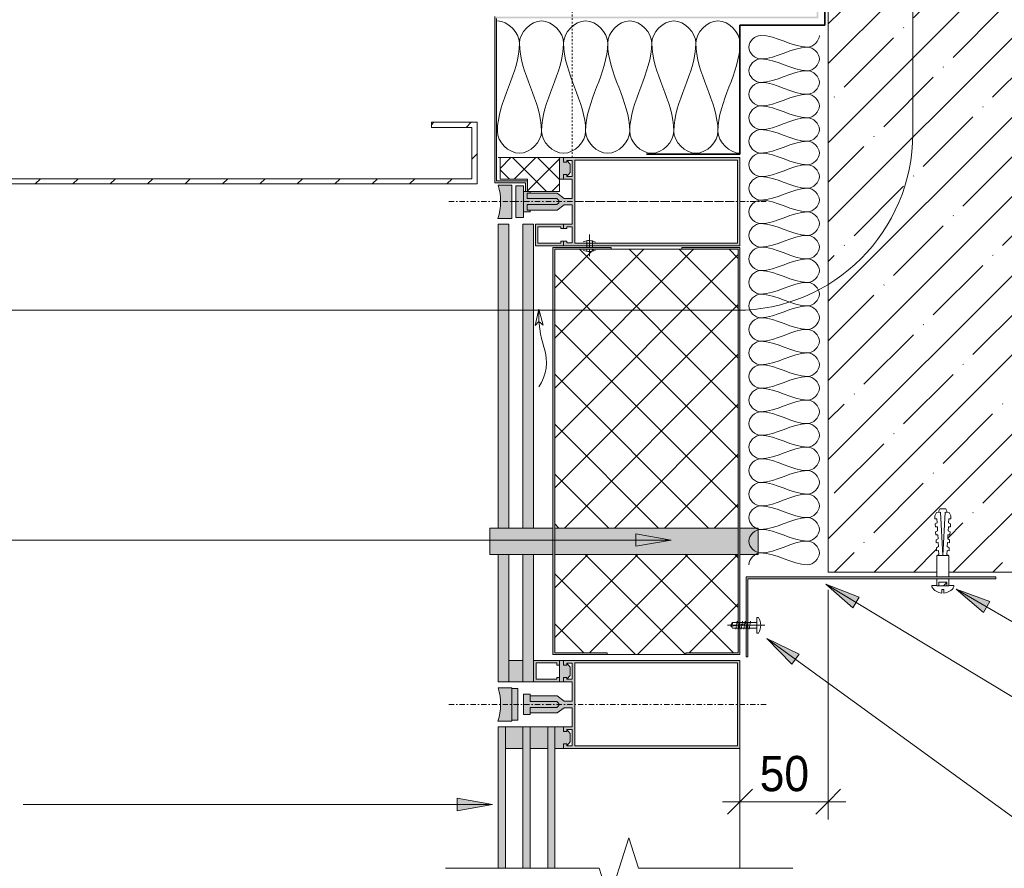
# Model space of a CAD drawing. Header units: millimetres. Extents: x 9776 to 11372, y 29788 to 32045.
# Tile 3 of 10: x 10130 to 10688, y 30158 to 30639. Entities that reach past the tile are written whole.
import ezdxf

# ---------------------------------------------------------------- set-up
doc = ezdxf.new("R2010")
doc.units = ezdxf.units.MM
doc.linetypes.add('Штрих-пунктир_3х1_1_5_', pattern=[6, 3, -1.5, 0, -1.5])
doc.linetypes.add('Штрих_1_1_', pattern=[2, 1, -1])
for name, color, linetype, lineweight in [('01_Сплошная_Черная_1', 7, 'Continuous', 9), ('01_Сплошная_Черная_2', 7, 'Continuous', 20), ('01_Сплошная_Черная_3', 7, 'Continuous', 35), ('02_Штрих_1_1__Черная_1', 7, 'Штрих_1_1_', 9), ('03_Штрих-пунктир_3х1_1_5__Черная_1', 7, 'Штрих-пунктир_3х1_1_5_', 9), ('_Insulation Batting Lines_', 7, 'Continuous', 9), ('_Thin Lines_', 7, 'Continuous', 9), ('Detail Items', 7, 'Continuous', 20), ('Dimensions', 7, 'Continuous', 9), ('Dimensions-10', 7, 'Continuous', 9), ('Generic Annotations', 7, 'Continuous', 20), ('Text Notes', 7, 'Continuous', 9)]:
    doc.layers.add(name, color=color, linetype=linetype, lineweight=lineweight)
doc.styles.add('Arial_2', font='arial.ttf', dxfattribs={"width": 0.9, "height": 20})
doc.dimstyles.new('01_Точн_0_знака_2_0_k0_9__П_', dxfattribs={"dimscale": 304.8, "dimtxt": 20.405188, "dimasz": 0.046391, "dimexe": 0.032808, "dimexo": 0.032808, "dimgap": 0, "dimtad": 1, "dimdec": 0, "dimdsep": 46, "dimtxsty": 'Arial_2', "dimblk1": 'OBLIQUE', "dimblk2": 'OBLIQUE', "dimsah": 1, "dimcen": 0.09, "dimdle": 0.032808, "dimazin": 0, "dimtfac": 1, "dimtdec": 4, "dimtix": 1, "dimtmove": 0, "dimatfit": 3, "dimfxl": 1, "dimtvp": 1, "dimtolj": 1, "dimtzin": 0, "dimarcsym": 2})

# ---------------------------------------------------------------- blocks, each defined once
blk = doc.blocks.new('TN_FIX_Саморез _дюбель_ - TN-FIX_Саморез _дюбель_-2149691-5_26_Противоп пояс')
at = {"layer": 'Detail Items', "lineweight": 9}
h = blk.add_hatch(dxfattribs=at)
h.set_pattern_fill('FP_3', color=256, style=0, pattern_type=2)
h.set_pattern_definition([(45, (0, 0), (-3.5355339, 3.5355339), [])])
h.paths.add_polyline_path([(10653.59, 30317.92), (10655.24, 30317.92), (10655.24, 30320.07), (10650.74, 30320.07), (10650.85, 30317.92), (10652.39, 30317.92)])
for p, q in [((10651.31, 30361.46), (10650.74, 30360.33)), ((10654.68, 30361.46), (10651.31, 30361.46)), ((10655.24, 30360.33), (10654.68, 30361.46)), ((10649.46, 30359.51), (10648.44, 30357.49)), ((10648.44, 30357.49), (10648.53, 30355.8)), ((10648.53, 30355.8), (10649.65, 30355.86)), ((10651.7, 30359.63), (10649.46, 30359.51)), ((10649.65, 30355.86), (10649.77, 30353.62)), ((10650.74, 30360.33), (10650.74, 30359.58)), ((10652.99, 30335.02), (10651.7, 30359.63)), ((10654.28, 30359.63), (10652.99, 30335.02)), ((10656.53, 30359.51), (10654.28, 30359.63)), ((10655.24, 30359.58), (10655.24, 30360.33)), ((10656.22, 30353.62), (10656.34, 30355.86)), ((10656.34, 30355.86), (10657.46, 30355.8)), ((10657.55, 30357.49), (10656.53, 30359.51)), ((10657.46, 30355.8), (10657.55, 30357.49)), ((10649.77, 30353.62), (10648.67, 30353)), ((10648.67, 30353), (10648.76, 30351.31)), ((10648.76, 30351.31), (10649.88, 30351.37)), ((10649.88, 30351.37), (10650, 30349.12)), ((10655.99, 30349.12), (10656.1, 30351.37)), ((10656.1, 30351.37), (10657.23, 30351.31)), ((10657.32, 30353), (10656.22, 30353.62)), ((10657.23, 30351.31), (10657.32, 30353)), ((10650, 30349.12), (10648.91, 30348.5)), ((10648.91, 30348.5), (10649, 30346.82)), ((10649, 30346.82), (10650.12, 30346.88)), ((10650.24, 30344.63), (10649.14, 30344.01)), ((10650.12, 30346.88), (10650.24, 30344.63)), ((10655.75, 30344.63), (10655.87, 30346.88)), ((10656.84, 30344.01), (10655.75, 30344.63)), ((10655.87, 30346.88), (10656.99, 30346.82)), ((10657.08, 30348.5), (10655.99, 30349.12)), ((10656.99, 30346.82), (10657.08, 30348.5)), ((10649.14, 30344.01), (10649.23, 30342.32)), ((10649.23, 30342.32), (10650.36, 30342.38)), ((10650.47, 30340.13), (10649.38, 30339.51)), ((10649.38, 30339.51), (10649.47, 30337.83)), ((10650.36, 30342.38), (10650.47, 30340.13)), ((10655.52, 30340.13), (10655.63, 30342.38)), ((10656.61, 30339.51), (10655.52, 30340.13)), ((10655.63, 30342.38), (10656.76, 30342.32)), ((10656.52, 30337.83), (10656.61, 30339.51)), ((10656.76, 30342.32), (10656.84, 30344.01)), ((10649.47, 30337.83), (10650.59, 30337.89)), ((10650.71, 30335.64), (10649.61, 30335.02)), ((10656.37, 30335.02), (10649.61, 30335.02)), ((10649.61, 30335.02), (10649.61, 30322.92)), ((10650.59, 30337.89), (10650.71, 30335.64)), ((10655.28, 30335.64), (10655.4, 30337.89)), ((10656.37, 30335.02), (10655.28, 30335.64)), ((10655.4, 30337.89), (10656.52, 30337.83)), ((10656.37, 30322.92), (10656.37, 30335.02)), ((10649.61, 30318.07), (10646.74, 30318.07)), ((10646.74, 30318.07), (10646.74, 30317.25)), ((10649.61, 30321.92), (10649.61, 30317.92)), ((10649.61, 30317.92), (10650.74, 30317.92)), ((10655.24, 30320.07), (10650.74, 30320.07)), ((10650.74, 30320.07), (10650.74, 30317.92)), ((10650.74, 30317.92), (10655.24, 30317.92)), ((10655.24, 30317.92), (10655.24, 30320.07)), ((10655.24, 30317.92), (10656.37, 30317.92)), ((10656.37, 30317.92), (10656.37, 30321.92)), ((10659.24, 30318.07), (10656.37, 30318.07)), ((10659.24, 30317.25), (10659.24, 30318.07)), ((10652.39, 30313.77), (10652.39, 30315.75)), ((10652.39, 30315.75), (10653.59, 30315.75)), ((10653.59, 30315.75), (10653.59, 30313.77))]:
    blk.add_line(p, q, dxfattribs=at)
for start, end in [(211.5023, 265.305), (274.695, 328.4977)]:
    blk.add_arc((10652.99, 30321.08), 7.33, start, end, dxfattribs=at)
blk = doc.blocks.new('011_Обрыв_Линия - По умолчанию-3015679-5_26_Противоп пояс')
at = {"layer": 'Detail Items'}
for p, q in [((10458.23, 30157.79), (10400.99, 30157.79)), ((10537.99, 30157.79), (10480.49, 30157.79))]:
    blk.add_line(p, q, dxfattribs=at)
blk = doc.blocks.new('DIMBLOCK2-5_26_Противоп пояс')
at = {"layer": 'Dimensions-10'}
for p, q in [((10587.99, 30195.53), (10587.99, 30315.67)), ((10537.99, 30195.53), (10537.99, 30215.67)), ((10527.99, 30195.53), (10597.99, 30195.53)), ((10537.99, 30195.53), (10537.99, 30185.53)), ((10587.99, 30195.53), (10587.99, 30185.53))]:
    blk.add_line(p, q, dxfattribs=at)
at = {"layer": 'Dimensions-10', "lineweight": 25}
for p, q in [((10537.99, 30195.53), (10545.06, 30202.6)), ((10587.99, 30195.53), (10595.06, 30202.6)), ((10537.99, 30195.53), (10530.92, 30188.46)), ((10587.99, 30195.53), (10580.92, 30188.46))]:
    blk.add_line(p, q, dxfattribs=at)
at = {"layer": 'Dimensions-10', "color": 0, "insert": (10549.18, 30221.5), "char_height": 20, "width": 33.1506, "attachment_point": 1, "line_spacing_factor": 0.941778, "style": 'Arial_2'}
blk.add_mtext('50', dxfattribs=at)
blk = doc.blocks.new('_Oblique')
at = {"color": 0, "linetype": 'ByBlock', "lineweight": -2}
blk.add_line((-0.5, -0.5), (0.5, 0.5), dxfattribs=at)

msp = doc.modelspace()

# ---------------------------------------------------------------- hatches: boundary and pattern name
at = {"layer": 'Detail Items', "lineweight": 9}
h = msp.add_hatch(dxfattribs=at)
h.set_pattern_fill('FP_2', color=256, style=0, pattern_type=2)
h.set_pattern_definition([(45, (0, 0), (-22.45064, 22.45064), []), (45, (22.45, 0), (-22.45064, 22.45064), [39.688, -7.938, 0.33528, -7.602])])
h.paths.add_polyline_path([(10587.99, 30325.67), (10649.61, 30325.67), (10649.61, 30335.02), (10650.71, 30335.64), (10650.59, 30337.89), (10649.46, 30337.89), (10649.38, 30339.51), (10650.47, 30340.13), (10650.36, 30342.38), (10649.23, 30342.38), (10649.14, 30344.01), (10650.24, 30344.63), (10650.12, 30346.88), (10648.99, 30346.88), (10648.91, 30348.5), (10650, 30349.12), (10649.88, 30351.37), (10648.76, 30351.37), (10648.67, 30353), (10649.77, 30353.62), (10649.65, 30355.86), (10648.52, 30355.86), (10648.44, 30357.49), (10649.46, 30359.51), (10650.74, 30359.63), (10650.74, 30360.33), (10651.31, 30361.46), (10654.68, 30361.46), (10655.24, 30360.33), (10655.24, 30359.58), (10656.53, 30359.51), (10657.55, 30357.49), (10657.46, 30355.8), (10656.34, 30355.8), (10656.22, 30353.62), (10657.32, 30353), (10657.23, 30351.31), (10656.1, 30351.31), (10655.99, 30349.12), (10657.08, 30348.5), (10656.99, 30346.82), (10655.87, 30346.82), (10655.75, 30344.63), (10656.84, 30344.01), (10656.76, 30342.32), (10655.63, 30342.32), (10655.52, 30340.13), (10656.61, 30339.51), (10656.52, 30337.83), (10655.39, 30337.83), (10655.28, 30335.64), (10656.37, 30335.02), (10656.37, 30325.67), (10986.12, 30325.67), (10986.12, 30635.67), (11023.67, 30635.67), (11023.67, 30824.67), (11006.35, 30830.17), (11023.67, 30846.93), (11023.67, 30885.67), (10787.99, 30885.67), (10787.99, 31590.83), (10686.96, 31590.83), (10686.96, 31579.95), (10685.87, 31579.32), (10685.98, 31577.08), (10687.11, 31577.08), (10687.2, 31575.45), (10686.1, 31574.83), (10686.22, 31572.58), (10687.35, 31572.58), (10687.43, 31570.96), (10686.34, 31570.34), (10686.46, 31568.09), (10687.58, 31568.09), (10687.67, 31566.46), (10686.57, 31565.84), (10686.69, 31563.6), (10687.82, 31563.6), (10687.9, 31561.97), (10686.81, 31561.35), (10686.93, 31559.1), (10688.05, 31559.1), (10688.14, 31557.48), (10687.12, 31555.45), (10685.83, 31555.33), (10685.83, 31554.63), (10685.27, 31553.51), (10681.89, 31553.51), (10681.33, 31554.63), (10681.33, 31555.38), (10680.04, 31555.45), (10679.02, 31557.48), (10679.11, 31559.16), (10680.24, 31559.16), (10680.35, 31561.35), (10679.26, 31561.97), (10679.35, 31563.66), (10680.47, 31563.66), (10680.59, 31565.84), (10679.49, 31566.46), (10679.58, 31568.15), (10680.71, 31568.15), (10680.82, 31570.34), (10679.73, 31570.96), (10679.82, 31572.64), (10680.95, 31572.64), (10681.06, 31574.83), (10679.97, 31575.45), (10680.05, 31577.14), (10681.18, 31577.14), (10681.3, 31579.32), (10680.21, 31579.95), (10680.2, 31590.83), (10587.99, 31590.83), (10587.99, 30376.07)])
h = msp.add_hatch(dxfattribs=at)
h.set_pattern_fill('FP_4', color=256, style=0, pattern_type=2)
h.set_pattern_definition([(45, (0, 0), (-10.606602, 10.606602), [])])
h.paths.add_polyline_path([(9852.01, 30545.67), (10388.99, 30545.67), (10388.99, 30580.67), (10363.07, 30580.67), (10363.07, 30577.67), (10385.99, 30577.67), (10385.99, 30548.67), (9855.01, 30548.67), (9855.01, 30947.44), (9872.01, 30947.44), (9872.01, 30950.44), (9852.01, 30950.44), (9852.01, 30548.67)])
h.paths.add_polyline_path([(9872.01, 30960.44), (9872.01, 30963.44), (9855.01, 30963.44), (9855.01, 30977.73), (10415.24, 31036.62), (10415.24, 31057.93), (10412.24, 31057.93), (10412.24, 31039.32), (9852.01, 30980.44), (9852.01, 30960.44), (9855.01, 30960.44)])
at = {"layer": 'Detail Items'}
for points in [[(10417.47, 30541.43), (10417.47, 30547.4), (10399.99, 30547.4), (10399.99, 30639.53), (10582.37, 30639.53), (10582.37, 30681), (10573.78, 30695.87), (10572.92, 30695.37), (10581.37, 30680.73), (10581.37, 30640.53), (10398.99, 30640.53), (10398.99, 30546.4), (10416.47, 30546.4), (10416.47, 30541.43)], [(10431.99, 30278.93), (10462.65, 30278.93), (10462.65, 30279.93), (10432.99, 30279.93), (10432.99, 30508.67), (10464.94, 30508.67), (10464.94, 30509.67), (10431.99, 30509.67), (10431.99, 30279.93)], [(10507.34, 30278.93), (10537.99, 30278.93), (10537.99, 30509.67), (10505.05, 30509.67), (10505.05, 30508.67), (10536.99, 30508.67), (10536.99, 30279.93), (10507.34, 30279.93)], [(10542.49, 30277.71), (10542.49, 30321.92), (10682.99, 30321.92), (10682.99, 30322.92), (10541.49, 30322.92), (10541.49, 30277.71)]]:
    msp.add_hatch(color=256, dxfattribs=at).paths.add_polyline_path(points)
at = {"layer": 'Detail Items', "true_color": 0xbfbfbf}
h = msp.add_hatch(color=9, dxfattribs=at)
h.paths.add_polyline_path([(10402.11, 30526.1), (10408.69, 30526.1), (10408.69, 30545.07), (10400.89, 30545.07), (10402.15, 30538.78), (10402.11, 30532.37), (10400.78, 30526.1)])
h.paths.add_polyline_path([(10417.47, 30529.91), (10418.99, 30529.91), (10418.99, 30530.88), (10417.43, 30530.88), (10417.47, 30533.98), (10434.37, 30534.08), (10435.37, 30535.08), (10435.37, 30536.26), (10434.16, 30537.36), (10417.43, 30537.36), (10417.47, 30540.46), (10418.99, 30540.46), (10418.99, 30541.43), (10415.24, 30541.43), (10415.24, 30529.91), (10417.43, 30529.91)])
h.paths.add_polyline_path([(10437.99, 30548.41), (10437.99, 30550.98), (10439.78, 30550.98), (10439.78, 30549.96), (10441.73, 30552.16), (10441.73, 30556.86), (10439.78, 30559.06), (10439.78, 30558.01), (10437.99, 30558.01), (10437.99, 30560.67), (10435.64, 30560.67), (10435.64, 30548.41)])
at = {"layer": 'Detail Items', "lineweight": 9}
h = msp.add_hatch(dxfattribs=at)
h.set_pattern_fill('FP_6', color=256, style=0, pattern_type=2)
h.set_pattern_definition([(45, (0, 0), (-7.0710678, 7.0710678), []), (135, (0, 0), (-7.0710678, -7.0710678), [])])
h.paths.add_polyline_path([(10418.99, 30541.43), (10435.64, 30541.43), (10435.64, 30560.67), (10401.99, 30560.67), (10401.99, 30548.31), (10417.47, 30548.31), (10417.47, 30541.43)])
at = {"layer": 'Detail Items', "true_color": 0xffffff}
h = msp.add_hatch(color=7, dxfattribs=at)
h.paths.add_polyline_path([(10439.78, 30510.67), (10537.99, 30510.67), (10537.99, 30560.67), (10437.99, 30560.67), (10437.99, 30558.01), (10439.78, 30558.01), (10439.78, 30559.06), (10442.96, 30559.06), (10442.96, 30549.96), (10439.78, 30549.96), (10439.78, 30550.98), (10437.99, 30550.98), (10437.99, 30548.41), (10442.96, 30548.31), (10442.96, 30537.52), (10438.42, 30537.52), (10434.27, 30540.46), (10417.43, 30540.46), (10417.47, 30537.36), (10434.37, 30537.26), (10435.37, 30536.26), (10435.37, 30535.08), (10434.27, 30533.98), (10417.43, 30533.98), (10417.47, 30530.88), (10434.37, 30530.88), (10438.42, 30533.82), (10442.96, 30533.82), (10442.96, 30522.93), (10437.99, 30522.93), (10437.99, 30520.36), (10439.78, 30520.36), (10439.78, 30521.38), (10442.96, 30521.38), (10442.96, 30512.28), (10439.78, 30512.28), (10439.78, 30513.33), (10437.99, 30513.33), (10437.99, 30510.67)])
h.paths.add_polyline_path([(10444.46, 30512.17), (10444.46, 30559.17), (10536.49, 30559.17), (10536.49, 30512.17), (10447.33, 30512.17)])
h.paths.add_polyline_path([(10415.24, 30526.7), (10415.24, 30544.64), (10410.99, 30544.64), (10410.99, 30526.7)])
h = msp.add_hatch(color=7, dxfattribs=at)
h.paths.add_polyline_path([(10406.99, 30263.41), (10406.99, 30335.67), (10400.99, 30335.67), (10400.99, 30263.41)])
h.paths.add_polyline_path([(10420.99, 30263.41), (10420.99, 30335.67), (10414.99, 30335.67), (10414.99, 30263.41)])
h.paths.add_polyline_path([(10414.99, 30350.67), (10420.99, 30350.67), (10420.99, 30522.93), (10414.99, 30522.93), (10414.99, 30376.07)])
h.paths.add_polyline_path([(10406.99, 30350.67), (10406.99, 30522.93), (10400.99, 30522.93), (10400.99, 30350.67), (10403.01, 30350.67)])
for points in [[(10421.99, 30510.67), (10437.99, 30510.67), (10437.99, 30513.33), (10436.49, 30513.33), (10436.49, 30512.17), (10423.49, 30512.28), (10423.49, 30521.38), (10436.49, 30521.38), (10436.49, 30520.36), (10437.99, 30520.36), (10437.99, 30522.93), (10421.99, 30522.93), (10421.99, 30512.17)], [(10435.37, 30263.41), (10435.64, 30263.41), (10435.64, 30265.98), (10434.14, 30265.98), (10434.14, 30264.96), (10422.49, 30264.96), (10422.49, 30274.17), (10434.14, 30274.06), (10434.14, 30273.01), (10435.64, 30273.01), (10435.64, 30275.67), (10420.99, 30275.67), (10420.99, 30263.41), (10434.63, 30263.41)]]:
    msp.add_hatch(color=7, dxfattribs=at).paths.add_polyline_path(points)
at = {"layer": 'Detail Items', "lineweight": 9}
h = msp.add_hatch(dxfattribs=at)
h.set_pattern_fill('FP_1', color=256, style=0, pattern_type=2)
h.set_pattern_definition([(45, (0, 0), (-14.142136, 14.142136), []), (135, (0, 0), (-14.142136, -14.142136), [])])
h.paths.add_polyline_path([(10462.65, 30278.93), (10507.34, 30278.93), (10507.34, 30279.93), (10536.99, 30279.93), (10536.99, 30335.67), (10432.99, 30335.67), (10432.99, 30279.93), (10462.65, 30279.93)])
h.paths.add_polyline_path([(10432.99, 30350.67), (10536.99, 30350.67), (10536.99, 30508.67), (10432.99, 30508.67), (10432.99, 30376.07)])
at = {"layer": 'Detail Items'}
h = msp.add_hatch(color=256, dxfattribs=at)
h.paths.add_polyline_path([(10402.66, 30335.67), (10431.99, 30335.67), (10431.99, 30350.67), (10396.13, 30350.67), (10396.13, 30335.67), (10400.99, 30335.67)])
h.paths.add_polyline_path([(10536.99, 30335.67), (10536.99, 30350.67), (10432.99, 30350.67), (10432.99, 30335.67), (10447.33, 30335.67)])
h.paths.add_polyline_path([(10548.23, 30335.67), (10548.23, 30350.67), (10537.99, 30350.67), (10537.99, 30335.67)])
at = {"layer": 'Detail Items', "true_color": 0xbfbfbf}
h = msp.add_hatch(color=9, dxfattribs=at)
h.paths.add_polyline_path([(10437.99, 30225.67), (10437.99, 30228.33), (10439.78, 30228.33), (10439.78, 30227.28), (10441.73, 30229.48), (10441.73, 30234.18), (10439.78, 30236.38), (10439.78, 30235.36), (10437.99, 30235.36), (10437.99, 30237.93), (10432.99, 30237.93), (10432.99, 30225.67)])
h.paths.add_polyline_path([(10414.99, 30225.67), (10414.99, 30237.93), (10404.99, 30237.93), (10404.99, 30225.67), (10411.22, 30225.67)])
h.paths.add_polyline_path([(10428.99, 30225.67), (10428.99, 30237.93), (10418.99, 30237.93), (10418.99, 30225.67)])
h.paths.add_polyline_path([(10400.99, 30241.1), (10408.69, 30241.1), (10408.69, 30260.07), (10400.89, 30260.07), (10402.15, 30253.78), (10402.11, 30247.37), (10400.78, 30241.1)])
h.paths.add_polyline_path([(10418.99, 30244.91), (10418.99, 30248.98), (10434.37, 30249.08), (10435.37, 30250.08), (10435.37, 30251.26), (10434.27, 30252.36), (10418.99, 30252.36), (10418.99, 30256.43), (10415.24, 30256.43), (10415.24, 30244.91), (10417.43, 30244.91)])
h.paths.add_polyline_path([(10435.64, 30263.41), (10437.99, 30263.41), (10437.99, 30265.98), (10439.78, 30265.98), (10439.78, 30264.96), (10441.73, 30267.16), (10441.73, 30271.86), (10439.78, 30273.98), (10439.78, 30273.01), (10437.99, 30273.01), (10437.99, 30275.67), (10435.64, 30275.67), (10435.64, 30264.96)])
h.paths.add_polyline_path([(10406.99, 30263.41), (10414.99, 30263.41), (10414.99, 30275.67), (10406.99, 30275.67), (10406.99, 30273.98)])
at = {"layer": 'Detail Items', "true_color": 0xffffff}
h = msp.add_hatch(color=7, dxfattribs=at)
h.paths.add_polyline_path([(10444.71, 30225.67), (10537.99, 30225.67), (10537.99, 30275.67), (10437.99, 30275.67), (10437.99, 30273.01), (10439.78, 30273.01), (10439.78, 30274.06), (10442.96, 30273.98), (10442.96, 30264.96), (10439.78, 30264.96), (10439.78, 30265.98), (10437.99, 30265.98), (10437.99, 30263.41), (10442.96, 30263.41), (10442.96, 30252.52), (10438.42, 30252.52), (10434.27, 30255.46), (10418.99, 30255.46), (10418.99, 30252.36), (10434.37, 30252.26), (10435.37, 30251.26), (10435.37, 30250.08), (10434.27, 30248.98), (10418.99, 30248.98), (10418.99, 30245.88), (10434.37, 30245.88), (10438.42, 30248.82), (10442.96, 30248.82), (10442.96, 30237.93), (10437.99, 30237.93), (10437.99, 30235.36), (10439.78, 30235.36), (10439.78, 30236.38), (10442.96, 30236.38), (10442.96, 30227.28), (10439.78, 30227.28), (10439.78, 30228.33), (10437.99, 30228.33), (10437.99, 30225.67), (10444.67, 30225.67)])
h.paths.add_polyline_path([(10469.49, 30227.17), (10444.46, 30227.28), (10444.46, 30274.17), (10536.49, 30274.17), (10536.49, 30227.17), (10474.99, 30227.17)])
h.paths.add_polyline_path([(10408.69, 30241.7), (10411.99, 30241.7), (10411.99, 30259.64), (10408.69, 30259.64), (10408.69, 30247.37)])
h = msp.add_hatch(color=7, dxfattribs=at)
h.paths.add_polyline_path([(10404.99, 30157.79), (10404.99, 30237.93), (10400.99, 30237.93), (10400.99, 30157.79), (10401.42, 30157.79)])
h.paths.add_polyline_path([(10414.99, 30157.79), (10418.99, 30157.79), (10418.99, 30237.93), (10414.99, 30237.93), (10414.99, 30171.88)])
h.paths.add_polyline_path([(10432.99, 30157.79), (10432.99, 30237.93), (10428.99, 30237.93), (10428.99, 30157.79), (10429.4, 30157.79)])
at = {"layer": 'Text Notes'}
for points in [[(10498.95, 30343.84), (10478.95, 30347.37), (10478.95, 30340.31)], [(10586.66, 30318.84), (10601.95, 30305.47), (10605.6, 30311.5)], [(10660.58, 30315.97), (10676.1, 30302.87), (10679.64, 30308.97)], [(10553.24, 30288.06), (10567.34, 30273.45), (10571.49, 30279.16)], [(10397.63, 30193.99), (10377.63, 30197.52), (10377.63, 30190.46)]]:
    msp.add_hatch(color=256, dxfattribs=at).paths.add_polyline_path(points)

# ---------------------------------------------------------------- linework, layer by layer
at = {"layer": '01_Сплошная_Черная_1'}
for p, q in [((10587.99, 31590.83), (10587.99, 30325.67)), ((10398.99, 30640.53), (10398.99, 30546.4)), ((10399.99, 30547.4), (10399.99, 30639.53)), ((10435.64, 30560.67), (10400.99, 30560.67)), ((10435.64, 30560.67), (10400.99, 30560.67)), ((10435.64, 30560.67), (10435.64, 30548.41)), ((10437.99, 30560.67), (10435.64, 30560.67)), ((10441.73, 30556.86), (10439.78, 30559.06)), ((10441.73, 30552.16), (10441.73, 30556.86)), ((10439.78, 30549.96), (10441.73, 30552.16)), ((10398.99, 30546.4), (10416.47, 30546.4)), ((10417.47, 30547.4), (10399.99, 30547.4)), ((10416.47, 30546.4), (10416.47, 30541.43)), ((10417.47, 30541.43), (10417.47, 30547.4)), ((10435.64, 30548.41), (10437.99, 30548.41)), ((10408.69, 30545.07), (10400.89, 30545.07)), ((10408.69, 30526.1), (10408.69, 30545.07)), ((10418.99, 30541.43), (10415.24, 30541.43)), ((10418.99, 30540.46), (10418.99, 30541.43)), ((10415.24, 30529.91), (10418.99, 30529.91)), ((10418.99, 30529.91), (10418.99, 30530.88)), ((10400.78, 30526.1), (10408.69, 30526.1)), ((10400.99, 30522.93), (10400.99, 30350.67)), ((10406.99, 30522.93), (10400.99, 30522.93)), ((10406.99, 30350.67), (10406.99, 30522.93)), ((10414.99, 30522.93), (10414.99, 30350.67)), ((10420.99, 30522.93), (10414.99, 30522.93)), ((10420.99, 30350.67), (10420.99, 30522.93)), ((10464.94, 30509.67), (10431.99, 30509.67)), ((10431.99, 30509.67), (10431.99, 30278.93)), ((10432.99, 30279.93), (10432.99, 30508.67)), ((10432.99, 30508.67), (10464.94, 30508.67)), ((10464.94, 30508.67), (10464.94, 30509.67)), ((10505.05, 30508.67), (10464.94, 30508.67)), ((10537.99, 30509.67), (10505.05, 30509.67)), ((10505.05, 30509.67), (10505.05, 30508.67)), ((10505.05, 30508.67), (10536.99, 30508.67)), ((10536.99, 30508.67), (10536.99, 30279.93)), ((10537.99, 30278.93), (10537.99, 30509.67)), ((10431.99, 30350.67), (10396.13, 30350.67)), ((10396.13, 30350.67), (10396.13, 30335.67)), ((10536.99, 30350.67), (10432.99, 30350.67)), ((10548.23, 30350.67), (10537.99, 30350.67)), ((10548.23, 30335.67), (10548.23, 30350.67)), ((10396.13, 30335.67), (10431.99, 30335.67)), ((10400.99, 30335.67), (10400.99, 30263.41)), ((10406.99, 30275.67), (10406.99, 30335.67)), ((10414.99, 30335.67), (10414.99, 30275.67)), ((10420.99, 30275.67), (10420.99, 30335.67)), ((10432.99, 30335.67), (10536.99, 30335.67)), ((10537.99, 30335.67), (10548.23, 30335.67)), ((10541.49, 30322.92), (10541.49, 30277.71)), ((10682.99, 30322.92), (10541.49, 30322.92)), ((10587.99, 30325.67), (10649.61, 30325.67)), ((10656.37, 30325.67), (10986.12, 30325.67)), ((10682.99, 30321.92), (10682.99, 30322.92)), ((10542.49, 30277.71), (10542.49, 30321.92)), ((10542.49, 30321.92), (10682.99, 30321.92)), ((10548.57, 30299.93), (10547.58, 30299.93)), ((10547.58, 30299.93), (10547.58, 30291.14)), ((10552, 30295.53), (10530.9, 30295.53)), ((10533.76, 30297.2), (10532.8, 30295.53)), ((10532.8, 30294.92), (10541.61, 30296.46)), ((10533.76, 30293.87), (10532.8, 30295.53)), ((10536.72, 30297.2), (10533.76, 30297.2)), ((10536.36, 30297.82), (10535.6, 30293.25)), ((10547.58, 30297.2), (10536.72, 30297.2)), ((10537.88, 30297.82), (10537.12, 30293.25)), ((10539.4, 30297.82), (10538.64, 30293.25)), ((10540.92, 30297.82), (10540.16, 30293.25)), ((10542.45, 30297.82), (10541.69, 30293.25)), ((10543.97, 30297.82), (10543.21, 30293.25)), ((10533.76, 30293.87), (10535.7, 30293.87)), ((10535.7, 30293.87), (10547.58, 30293.87)), ((10547.58, 30291.14), (10548.57, 30291.14)), ((10431.99, 30278.93), (10462.65, 30278.93)), ((10462.65, 30279.93), (10432.99, 30279.93)), ((10462.65, 30278.93), (10462.65, 30279.93)), ((10462.65, 30278.93), (10507.34, 30278.93)), ((10536.99, 30279.93), (10507.34, 30279.93)), ((10507.34, 30279.93), (10507.34, 30278.93)), ((10507.34, 30278.93), (10537.99, 30278.93)), ((10541.49, 30277.71), (10542.49, 30277.71)), ((10414.99, 30275.67), (10406.99, 30275.67)), ((10406.99, 30275.67), (10406.99, 30263.41)), ((10414.99, 30263.41), (10414.99, 30275.67)), ((10437.99, 30275.67), (10435.64, 30275.67)), ((10435.64, 30273.01), (10435.64, 30265.98)), ((10537.99, 30275.67), (10437.99, 30275.67)), ((10437.99, 30273.01), (10437.99, 30275.67)), ((10439.78, 30273.01), (10437.99, 30273.01)), ((10439.78, 30274.06), (10442.96, 30274.06)), ((10441.73, 30271.86), (10439.78, 30274.06)), ((10439.78, 30274.06), (10439.78, 30273.01)), ((10441.73, 30267.16), (10441.73, 30271.86)), ((10442.96, 30274.06), (10442.96, 30264.96)), ((10444.46, 30227.17), (10444.46, 30274.17)), ((10444.46, 30274.17), (10536.49, 30274.17)), ((10536.49, 30274.17), (10536.49, 30227.17)), ((10537.99, 30225.67), (10537.99, 30275.67)), ((10439.78, 30264.96), (10441.73, 30267.16)), ((10400.99, 30263.41), (10406.99, 30263.41)), ((10406.99, 30263.41), (10414.99, 30263.41)), ((10414.99, 30263.41), (10420.99, 30263.41)), ((10435.64, 30263.41), (10437.99, 30263.41)), ((10437.99, 30263.41), (10437.99, 30265.98)), ((10437.99, 30265.98), (10439.78, 30265.98)), ((10437.99, 30263.41), (10442.96, 30263.41)), ((10439.78, 30265.98), (10439.78, 30264.96)), ((10442.96, 30264.96), (10439.78, 30264.96)), ((10442.96, 30263.41), (10442.96, 30252.52)), ((10408.69, 30260.07), (10400.89, 30260.07)), ((10408.69, 30241.1), (10408.69, 30260.07)), ((10411.99, 30259.64), (10408.69, 30259.64)), ((10411.99, 30241.7), (10411.99, 30259.64)), ((10415.24, 30256.43), (10415.24, 30244.91)), ((10418.99, 30256.43), (10415.24, 30256.43)), ((10418.99, 30252.36), (10418.99, 30256.43)), ((10434.37, 30255.46), (10418.99, 30255.46)), ((10438.42, 30252.52), (10434.37, 30255.46)), ((10434.27, 30252.36), (10418.99, 30252.36)), ((10435.37, 30251.26), (10434.27, 30252.36)), ((10434.27, 30248.98), (10435.37, 30250.08)), ((10435.37, 30250.08), (10435.37, 30251.26)), ((10442.96, 30252.52), (10438.42, 30252.52)), ((10415.24, 30244.91), (10418.99, 30244.91)), ((10418.99, 30244.91), (10418.99, 30248.98)), ((10418.99, 30248.98), (10434.27, 30248.98)), ((10418.99, 30245.88), (10434.37, 30245.88)), ((10434.37, 30245.88), (10438.42, 30248.82)), ((10438.42, 30248.82), (10442.96, 30248.82)), ((10442.96, 30248.82), (10442.96, 30237.93)), ((10400.78, 30241.1), (10408.69, 30241.1)), ((10408.69, 30241.7), (10411.99, 30241.7)), ((10404.99, 30237.93), (10400.99, 30237.93)), ((10400.99, 30237.93), (10400.99, 30157.79)), ((10404.99, 30237.93), (10404.99, 30225.67)), ((10414.99, 30237.93), (10404.99, 30237.93)), ((10418.99, 30237.93), (10414.99, 30237.93)), ((10414.99, 30225.67), (10414.99, 30237.93)), ((10418.99, 30237.93), (10418.99, 30225.67)), ((10428.99, 30237.93), (10418.99, 30237.93)), ((10432.99, 30237.93), (10428.99, 30237.93)), ((10428.99, 30225.67), (10428.99, 30237.93)), ((10437.99, 30237.93), (10432.99, 30237.93)), ((10432.99, 30237.93), (10432.99, 30225.67)), ((10442.96, 30237.93), (10437.99, 30237.93)), ((10437.99, 30235.36), (10437.99, 30237.93)), ((10439.78, 30235.36), (10437.99, 30235.36)), ((10439.78, 30236.38), (10442.96, 30236.38)), ((10441.73, 30234.18), (10439.78, 30236.38)), ((10439.78, 30236.38), (10439.78, 30235.36)), ((10441.73, 30229.48), (10441.73, 30234.18)), ((10442.96, 30236.38), (10442.96, 30227.28)), ((10437.99, 30225.67), (10437.99, 30228.33)), ((10437.99, 30228.33), (10439.78, 30228.33)), ((10439.78, 30227.28), (10441.73, 30229.48)), ((10439.78, 30228.33), (10439.78, 30227.28)), ((10442.96, 30227.28), (10439.78, 30227.28)), ((10404.99, 30157.79), (10404.99, 30225.67)), ((10404.99, 30225.67), (10414.99, 30225.67)), ((10414.99, 30225.67), (10414.99, 30157.79)), ((10418.99, 30157.79), (10418.99, 30225.67)), ((10418.99, 30225.67), (10428.99, 30225.67)), ((10428.99, 30225.67), (10428.99, 30157.79)), ((10432.99, 30157.79), (10432.99, 30225.67)), ((10432.99, 30225.67), (10437.99, 30225.67)), ((10437.99, 30225.67), (10537.99, 30225.67)), ((10536.49, 30227.17), (10444.46, 30227.17)), ((10537.99, 30225.67), (10537.99, 30157.79))]:
    msp.add_line(p, q, dxfattribs=at)
for centre, radius, start, end in [((10370.8, 30535.76), 31.5, 342.1383, 17.1829), ((10540.94, 30295.53), 8.8, 330.0457, 29.9543), ((10531.18, 30296.94), 2.6, 308.6898, 5.6495), ((10370.8, 30250.76), 31.5, 342.1383, 17.1829)]:
    msp.add_arc(centre, radius, start, end, dxfattribs=at)
at = {"layer": '01_Сплошная_Черная_2'}
for p, q in [((10635.9, 31034.1), (10635.9, 30574.1)), ((10388.99, 30580.67), (10363.07, 30580.67)), ((10363.07, 30580.67), (10363.07, 30577.67)), ((10388.99, 30545.67), (10388.99, 30580.67)), ((10363.07, 30577.67), (10385.99, 30577.67)), ((10385.99, 30577.67), (10385.99, 30548.67)), ((10435.64, 30560.67), (10401.99, 30560.67)), ((10401.99, 30560.67), (10401.99, 30548.31)), ((10537.99, 30560.67), (10437.99, 30560.67)), ((10437.99, 30560.67), (10437.99, 30558.01)), ((10437.99, 30558.01), (10439.78, 30558.01)), ((10439.78, 30558.01), (10439.78, 30559.06)), ((10439.78, 30559.06), (10442.96, 30559.06)), ((10442.96, 30559.06), (10442.96, 30549.96)), ((10444.46, 30512.17), (10444.46, 30559.17)), ((10444.46, 30559.17), (10536.49, 30559.17)), ((10536.49, 30559.17), (10536.49, 30512.17)), ((10537.99, 30510.67), (10537.99, 30560.67)), ((10439.78, 30550.98), (10437.99, 30550.98)), ((10437.99, 30550.98), (10437.99, 30548.41)), ((10439.78, 30549.96), (10439.78, 30550.98)), ((9852.01, 30545.67), (10388.99, 30545.67)), ((10385.99, 30548.67), (9855.01, 30548.67)), ((10401.99, 30548.31), (10417.47, 30548.31)), ((10417.47, 30548.31), (10417.47, 30541.43)), ((10435.64, 30541.43), (10435.64, 30548.41)), ((10437.99, 30548.41), (10442.96, 30548.41)), ((10442.96, 30549.96), (10439.78, 30549.96)), ((10442.96, 30548.41), (10442.96, 30537.52)), ((10415.24, 30544.64), (10410.99, 30544.64)), ((10410.99, 30544.64), (10410.99, 30526.7)), ((10415.24, 30526.7), (10415.24, 30544.64)), ((10434.37, 30540.46), (10417.43, 30540.46)), ((10417.43, 30540.46), (10417.43, 30537.36)), ((10418.99, 30541.43), (10435.64, 30541.43)), ((10438.42, 30537.52), (10434.37, 30540.46)), ((10417.43, 30537.36), (10434.27, 30537.36)), ((10434.27, 30537.36), (10435.37, 30536.26)), ((10435.37, 30535.08), (10434.27, 30533.98)), ((10435.37, 30536.26), (10435.37, 30535.08)), ((10442.96, 30537.52), (10438.42, 30537.52)), ((10434.27, 30533.98), (10417.43, 30533.98)), ((10417.43, 30533.98), (10417.43, 30530.88)), ((10417.43, 30530.88), (10434.37, 30530.88)), ((10434.37, 30530.88), (10438.42, 30533.82)), ((10438.42, 30533.82), (10442.96, 30533.82)), ((10442.96, 30533.82), (10442.96, 30522.93)), ((10410.99, 30526.7), (10415.24, 30526.7)), ((10437.99, 30522.93), (10421.99, 30522.93)), ((10421.99, 30522.93), (10421.99, 30510.67)), ((10423.49, 30512.17), (10423.49, 30521.38)), ((10423.49, 30521.38), (10424.53, 30521.38)), ((10424.53, 30521.38), (10436.49, 30521.38)), ((10436.49, 30521.38), (10436.49, 30520.36)), ((10436.49, 30520.36), (10437.99, 30520.36)), ((10442.96, 30522.93), (10437.99, 30522.93)), ((10437.99, 30520.36), (10437.99, 30522.93)), ((10437.99, 30520.36), (10439.78, 30520.36)), ((10439.78, 30520.36), (10439.78, 30521.38)), ((10439.78, 30521.38), (10442.96, 30521.38)), ((10442.96, 30521.38), (10442.96, 30512.28)), ((10436.49, 30512.17), (10423.49, 30512.17)), ((10437.99, 30513.33), (10436.49, 30513.33)), ((10436.49, 30513.33), (10436.49, 30512.17)), ((10439.78, 30513.33), (10437.99, 30513.33)), ((10437.99, 30510.67), (10437.99, 30513.33)), ((10439.78, 30512.28), (10439.78, 30513.33)), ((10442.96, 30512.28), (10439.78, 30512.28)), ((10536.49, 30512.17), (10444.46, 30512.17)), ((10421.99, 30510.67), (10437.99, 30510.67)), ((10437.99, 30510.67), (10537.99, 30510.67)), ((10535.9, 30474.1), (9875.9, 30474.1)), ((10435.64, 30275.67), (10420.99, 30275.67)), ((10420.99, 30275.67), (10420.99, 30263.41)), ((10422.49, 30264.96), (10422.49, 30274.17)), ((10422.49, 30274.17), (10434.14, 30274.17)), ((10434.14, 30274.17), (10434.14, 30273.01)), ((10434.14, 30273.01), (10435.64, 30273.01)), ((10435.64, 30273.01), (10435.64, 30275.67)), ((10420.99, 30263.41), (10435.64, 30263.41)), ((10423.53, 30264.96), (10422.49, 30264.96)), ((10434.14, 30264.96), (10423.53, 30264.96)), ((10435.64, 30265.98), (10434.14, 30265.98)), ((10434.14, 30265.98), (10434.14, 30264.96)), ((10435.64, 30263.41), (10435.64, 30265.98))]:
    msp.add_line(p, q, dxfattribs=at)
msp.add_arc((10535.9, 30574.1), 100, 270, 0, dxfattribs=at)
at = {"layer": '01_Сплошная_Черная_3'}
for p, q in [((10586.12, 30635.67), (10586.12, 30680.67)), ((10537.99, 30562.51), (10537.99, 30635.67)), ((10537.99, 30635.67), (10586.12, 30635.67)), ((10485.04, 30562.51), (10537.99, 30562.51))]:
    msp.add_line(p, q, dxfattribs=at)
at = {"layer": '02_Штрих_1_1__Черная_1'}
msp.add_line((10442.96, 30560.67), (10442.96, 31034.06), dxfattribs=at)
at = {"layer": '03_Штрих-пунктир_3х1_1_5__Черная_1'}
for p, q in [((10372.99, 30535.67), (10402.13, 30535.67)), ((10372.99, 30535.67), (10550.52, 30535.67)), ((10372.99, 30535.67), (10550.52, 30535.67)), ((10372.99, 30535.67), (10553.34, 30535.67)), ((10408.69, 30535.67), (10410.99, 30535.67)), ((10444.46, 30535.67), (10536.49, 30535.67)), ((10537.99, 30535.67), (10550.52, 30535.67)), ((10372.99, 30250.67), (10553.34, 30250.67))]:
    msp.add_line(p, q, dxfattribs=at)
at = {"layer": '_Insulation Batting Lines_'}
for points in [[(10412.99, 30625.56), (10412.99, 30631.45), (10406.39, 30638.06), (10400.49, 30638.06)], [(10437.99, 30625.56), (10437.99, 30631.45), (10425.49, 30644.67), (10412.99, 30631.45), (10412.99, 30625.56)], [(10462.99, 30625.56), (10462.99, 30631.45), (10450.49, 30644.67), (10437.99, 30631.45), (10437.99, 30625.56)], [(10487.99, 30625.56), (10487.99, 30631.45), (10475.49, 30644.67), (10462.99, 30631.45), (10462.99, 30625.56)], [(10512.99, 30625.56), (10512.99, 30631.45), (10500.49, 30644.67), (10487.99, 30631.45), (10487.99, 30625.56)], [(10537.99, 30625.56), (10537.99, 30631.45), (10525.49, 30644.67), (10512.99, 30631.45), (10512.99, 30625.56)], [(10549.66, 30616.55), (10546.52, 30616.55), (10539.47, 30623.22), (10546.52, 30629.89), (10549.66, 30629.89)], [(10549.66, 30629.89), (10558.82, 30629.89), (10567.16, 30623.22), (10576.33, 30623.22)], [(10576.33, 30623.22), (10579.47, 30623.22), (10582.99, 30626.75), (10582.99, 30629.89)], [(10400.49, 30575.56), (10400.49, 30592.74), (10412.99, 30608.38), (10412.99, 30625.56)], [(10412.99, 30625.56), (10412.99, 30608.38), (10425.49, 30592.74), (10425.49, 30575.56)], [(10425.49, 30575.56), (10425.49, 30592.74), (10437.99, 30608.38), (10437.99, 30625.56)], [(10437.99, 30625.56), (10437.99, 30608.38), (10450.49, 30592.74), (10450.49, 30575.56)], [(10450.49, 30575.56), (10450.49, 30592.74), (10462.99, 30608.38), (10462.99, 30625.56)], [(10462.99, 30625.56), (10462.99, 30608.38), (10475.49, 30592.74), (10475.49, 30575.56)], [(10475.49, 30575.56), (10475.49, 30592.74), (10487.99, 30608.38), (10487.99, 30625.56)], [(10487.99, 30625.56), (10487.99, 30608.38), (10500.49, 30592.74), (10500.49, 30575.56)], [(10500.49, 30575.56), (10500.49, 30592.74), (10512.99, 30608.38), (10512.99, 30625.56)], [(10512.99, 30625.56), (10512.99, 30608.38), (10525.49, 30592.74), (10525.49, 30575.56)], [(10525.49, 30575.56), (10525.49, 30592.74), (10537.99, 30608.38), (10537.99, 30625.56)], [(10576.33, 30623.22), (10567.16, 30623.22), (10558.82, 30616.55), (10549.66, 30616.55)], [(10576.33, 30609.89), (10579.47, 30609.89), (10586.52, 30616.55), (10579.47, 30623.22), (10576.33, 30623.22)], [(10549.66, 30603.22), (10546.52, 30603.22), (10539.47, 30609.89), (10546.52, 30616.55), (10549.66, 30616.55)], [(10549.66, 30616.55), (10558.82, 30616.55), (10567.16, 30609.89), (10576.33, 30609.89)], [(10576.33, 30609.89), (10567.16, 30609.89), (10558.82, 30603.22), (10549.66, 30603.22)], [(10576.33, 30596.55), (10579.47, 30596.55), (10586.52, 30603.22), (10579.47, 30609.89), (10576.33, 30609.89)], [(10549.66, 30589.89), (10546.52, 30589.89), (10539.47, 30596.55), (10546.52, 30603.22), (10549.66, 30603.22)], [(10549.66, 30603.22), (10558.82, 30603.22), (10567.16, 30596.55), (10576.33, 30596.55)], [(10576.33, 30596.55), (10567.16, 30596.55), (10558.82, 30589.89), (10549.66, 30589.89)], [(10576.33, 30583.22), (10579.47, 30583.22), (10586.52, 30589.89), (10579.47, 30596.55), (10576.33, 30596.55)], [(10549.66, 30576.55), (10546.52, 30576.55), (10539.47, 30583.22), (10546.52, 30589.89), (10549.66, 30589.89)], [(10549.66, 30589.89), (10558.82, 30589.89), (10567.16, 30583.22), (10576.33, 30583.22)], [(10576.33, 30583.22), (10567.16, 30583.22), (10558.82, 30576.55), (10549.66, 30576.55)], [(10576.33, 30569.89), (10579.47, 30569.89), (10586.52, 30576.55), (10579.47, 30583.22), (10576.33, 30583.22)], [(10425.49, 30575.56), (10425.49, 30569.67), (10412.99, 30556.45), (10400.49, 30569.67), (10400.49, 30575.56)], [(10450.49, 30575.56), (10450.49, 30569.67), (10437.99, 30556.45), (10425.49, 30569.67), (10425.49, 30575.56)], [(10475.49, 30575.56), (10475.49, 30569.67), (10462.99, 30556.45), (10450.49, 30569.67), (10450.49, 30575.56)], [(10500.49, 30575.56), (10500.49, 30569.67), (10487.99, 30556.45), (10475.49, 30569.67), (10475.49, 30575.56)], [(10525.49, 30575.56), (10525.49, 30569.67), (10512.99, 30556.45), (10500.49, 30569.67), (10500.49, 30575.56)], [(10537.99, 30563.06), (10532.1, 30563.06), (10525.49, 30569.67), (10525.49, 30575.56)], [(10549.66, 30563.22), (10546.52, 30563.22), (10539.47, 30569.89), (10546.52, 30576.55), (10549.66, 30576.55)], [(10549.66, 30576.55), (10558.82, 30576.55), (10567.16, 30569.89), (10576.33, 30569.89)], [(10576.33, 30569.89), (10567.16, 30569.89), (10558.82, 30563.22), (10549.66, 30563.22)], [(10576.33, 30556.55), (10579.47, 30556.55), (10586.52, 30563.22), (10579.47, 30569.89), (10576.33, 30569.89)], [(10549.66, 30549.89), (10546.52, 30549.89), (10539.47, 30556.55), (10546.52, 30563.22), (10549.66, 30563.22)], [(10549.66, 30563.22), (10558.82, 30563.22), (10567.16, 30556.55), (10576.33, 30556.55)], [(10576.33, 30556.55), (10567.16, 30556.55), (10558.82, 30549.89), (10549.66, 30549.89)], [(10576.33, 30543.22), (10579.47, 30543.22), (10586.52, 30549.89), (10579.47, 30556.55), (10576.33, 30556.55)], [(10549.66, 30536.55), (10546.52, 30536.55), (10539.47, 30543.22), (10546.52, 30549.89), (10549.66, 30549.89)], [(10549.66, 30549.89), (10558.82, 30549.89), (10567.16, 30543.22), (10576.33, 30543.22)], [(10576.33, 30543.22), (10567.16, 30543.22), (10558.82, 30536.55), (10549.66, 30536.55)], [(10576.33, 30529.89), (10579.47, 30529.89), (10586.52, 30536.55), (10579.47, 30543.22), (10576.33, 30543.22)], [(10549.66, 30523.22), (10546.52, 30523.22), (10539.47, 30529.89), (10546.52, 30536.55), (10549.66, 30536.55)], [(10549.66, 30536.55), (10558.82, 30536.55), (10567.16, 30529.89), (10576.33, 30529.89)], [(10576.33, 30529.89), (10567.16, 30529.89), (10558.82, 30523.22), (10549.66, 30523.22)], [(10576.33, 30516.55), (10579.47, 30516.55), (10586.52, 30523.22), (10579.47, 30529.89), (10576.33, 30529.89)], [(10549.66, 30509.89), (10546.52, 30509.89), (10539.47, 30516.55), (10546.52, 30523.22), (10549.66, 30523.22)], [(10549.66, 30523.22), (10558.82, 30523.22), (10567.16, 30516.55), (10576.33, 30516.55)], [(10576.33, 30516.55), (10567.16, 30516.55), (10558.82, 30509.89), (10549.66, 30509.89)], [(10576.33, 30503.22), (10579.47, 30503.22), (10586.52, 30509.89), (10579.47, 30516.55), (10576.33, 30516.55)], [(10549.66, 30496.55), (10546.52, 30496.55), (10539.47, 30503.22), (10546.52, 30509.89), (10549.66, 30509.89)], [(10549.66, 30509.89), (10558.82, 30509.89), (10567.16, 30503.22), (10576.33, 30503.22)], [(10576.33, 30503.22), (10567.16, 30503.22), (10558.82, 30496.55), (10549.66, 30496.55)], [(10576.33, 30489.89), (10579.47, 30489.89), (10586.52, 30496.55), (10579.47, 30503.22), (10576.33, 30503.22)], [(10549.66, 30483.22), (10546.52, 30483.22), (10539.47, 30489.89), (10546.52, 30496.55), (10549.66, 30496.55)], [(10549.66, 30496.55), (10558.82, 30496.55), (10567.16, 30489.89), (10576.33, 30489.89)], [(10576.33, 30489.89), (10567.16, 30489.89), (10558.82, 30483.22), (10549.66, 30483.22)], [(10576.33, 30476.55), (10579.47, 30476.55), (10586.52, 30483.22), (10579.47, 30489.89), (10576.33, 30489.89)], [(10549.66, 30469.89), (10546.52, 30469.89), (10539.47, 30476.55), (10546.52, 30483.22), (10549.66, 30483.22)], [(10549.66, 30483.22), (10558.82, 30483.22), (10567.16, 30476.55), (10576.33, 30476.55)], [(10576.33, 30476.55), (10567.16, 30476.55), (10558.82, 30469.89), (10549.66, 30469.89)], [(10576.33, 30463.22), (10579.47, 30463.22), (10586.52, 30469.89), (10579.47, 30476.55), (10576.33, 30476.55)], [(10549.66, 30456.55), (10546.52, 30456.55), (10539.47, 30463.22), (10546.52, 30469.89), (10549.66, 30469.89)], [(10549.66, 30469.89), (10558.82, 30469.89), (10567.16, 30463.22), (10576.33, 30463.22)], [(10576.33, 30463.22), (10567.16, 30463.22), (10558.82, 30456.55), (10549.66, 30456.55)], [(10576.33, 30449.89), (10579.47, 30449.89), (10586.52, 30456.55), (10579.47, 30463.22), (10576.33, 30463.22)], [(10549.66, 30443.22), (10546.52, 30443.22), (10539.47, 30449.89), (10546.52, 30456.55), (10549.66, 30456.55)], [(10549.66, 30456.55), (10558.82, 30456.55), (10567.16, 30449.89), (10576.33, 30449.89)], [(10576.33, 30449.89), (10567.16, 30449.89), (10558.82, 30443.22), (10549.66, 30443.22)], [(10576.33, 30436.55), (10579.47, 30436.55), (10586.52, 30443.22), (10579.47, 30449.89), (10576.33, 30449.89)], [(10549.66, 30429.89), (10546.52, 30429.89), (10539.47, 30436.55), (10546.52, 30443.22), (10549.66, 30443.22)], [(10549.66, 30443.22), (10558.82, 30443.22), (10567.16, 30436.55), (10576.33, 30436.55)], [(10576.33, 30436.55), (10567.16, 30436.55), (10558.82, 30429.89), (10549.66, 30429.89)], [(10576.33, 30423.22), (10579.47, 30423.22), (10586.52, 30429.89), (10579.47, 30436.55), (10576.33, 30436.55)], [(10549.66, 30416.55), (10546.52, 30416.55), (10539.47, 30423.22), (10546.52, 30429.89), (10549.66, 30429.89)], [(10549.66, 30429.89), (10558.82, 30429.89), (10567.16, 30423.22), (10576.33, 30423.22)], [(10576.33, 30423.22), (10567.16, 30423.22), (10558.82, 30416.55), (10549.66, 30416.55)], [(10576.33, 30409.89), (10579.47, 30409.89), (10586.52, 30416.55), (10579.47, 30423.22), (10576.33, 30423.22)], [(10549.66, 30403.22), (10546.52, 30403.22), (10539.47, 30409.89), (10546.52, 30416.55), (10549.66, 30416.55)], [(10549.66, 30416.55), (10558.82, 30416.55), (10567.16, 30409.89), (10576.33, 30409.89)], [(10576.33, 30409.89), (10567.16, 30409.89), (10558.82, 30403.22), (10549.66, 30403.22)], [(10576.33, 30396.55), (10579.47, 30396.55), (10586.52, 30403.22), (10579.47, 30409.89), (10576.33, 30409.89)], [(10549.66, 30389.89), (10546.52, 30389.89), (10539.47, 30396.55), (10546.52, 30403.22), (10549.66, 30403.22)], [(10549.66, 30403.22), (10558.82, 30403.22), (10567.16, 30396.55), (10576.33, 30396.55)], [(10576.33, 30396.55), (10567.16, 30396.55), (10558.82, 30389.89), (10549.66, 30389.89)], [(10576.33, 30383.22), (10579.47, 30383.22), (10586.52, 30389.89), (10579.47, 30396.55), (10576.33, 30396.55)], [(10549.66, 30376.55), (10546.52, 30376.55), (10539.47, 30383.22), (10546.52, 30389.89), (10549.66, 30389.89)], [(10549.66, 30389.89), (10558.82, 30389.89), (10567.16, 30383.22), (10576.33, 30383.22)], [(10576.33, 30383.22), (10567.16, 30383.22), (10558.82, 30376.55), (10549.66, 30376.55)], [(10576.33, 30369.89), (10579.47, 30369.89), (10586.52, 30376.55), (10579.47, 30383.22), (10576.33, 30383.22)], [(10549.66, 30363.22), (10546.52, 30363.22), (10539.47, 30369.89), (10546.52, 30376.55), (10549.66, 30376.55)], [(10549.66, 30376.55), (10558.82, 30376.55), (10567.16, 30369.89), (10576.33, 30369.89)], [(10576.33, 30369.89), (10567.16, 30369.89), (10558.82, 30363.22), (10549.66, 30363.22)], [(10576.33, 30356.55), (10579.47, 30356.55), (10586.52, 30363.22), (10579.47, 30369.89), (10576.33, 30369.89)], [(10549.66, 30349.89), (10546.52, 30349.89), (10539.47, 30356.55), (10546.52, 30363.22), (10549.66, 30363.22)], [(10549.66, 30363.22), (10558.82, 30363.22), (10567.16, 30356.55), (10576.33, 30356.55)], [(10576.33, 30356.55), (10567.16, 30356.55), (10558.82, 30349.89), (10549.66, 30349.89)], [(10576.33, 30343.22), (10579.47, 30343.22), (10586.52, 30349.89), (10579.47, 30356.55), (10576.33, 30356.55)], [(10549.66, 30336.55), (10546.52, 30336.55), (10539.47, 30343.22), (10546.52, 30349.89), (10549.66, 30349.89)], [(10549.66, 30349.89), (10558.82, 30349.89), (10567.16, 30343.22), (10576.33, 30343.22)], [(10576.33, 30343.22), (10567.16, 30343.22), (10558.82, 30336.55), (10549.66, 30336.55)], [(10576.33, 30329.89), (10579.47, 30329.89), (10586.52, 30336.55), (10579.47, 30343.22), (10576.33, 30343.22)], [(10542.99, 30329.89), (10542.99, 30333.03), (10546.52, 30336.55), (10549.66, 30336.55)], [(10549.66, 30336.55), (10558.82, 30336.55), (10567.16, 30329.89), (10576.33, 30329.89)]]:
    msp.add_open_spline(points, degree=3, dxfattribs=at)
at = {"layer": '_Thin Lines_'}
for p, q in [((10451.13, 30513.47), (10451.13, 30509.67)), ((10452.65, 30516.98), (10452.65, 30509.67)), ((10454.42, 30513.38), (10454.42, 30509.67)), ((10451.13, 30508.67), (10451.13, 30507.54)), ((10452.65, 30508.67), (10452.65, 30504.77)), ((10454.42, 30508.67), (10454.42, 30507.64)), ((10423.95, 30474.69), (10421.84, 30465.53)), ((10423.95, 30474.69), (10426.35, 30465.6)), ((10421.84, 30465.53), (10424.06, 30467.75)), ((10426.35, 30465.6), (10424.06, 30467.75))]:
    msp.add_line(p, q, dxfattribs=at)
for centre, radius, start, end in [((10452.54, 30505.49), 8.1, 64.1242, 115.2503), ((10452.54, 30515.52), 8.1, 245.1103, 295.4282), ((10486.02, 30472.2), 62.12, 177.7061, 198.2939), ((10403.25, 30444.84), 25.06, 325.7061, 18.2939)]:
    msp.add_arc(centre, radius, start, end, dxfattribs=at)
at = {"layer": 'Generic Annotations', "lineweight": 18}
for p, q in [((10469.49, 30157.79), (10474.99, 30175.11)), ((10480.49, 30157.79), (10474.99, 30175.11)), ((10480.49, 30157.79), (10474.99, 30175.11)), ((10400.99, 30157.79), (10370.99, 30157.79)), ((10458.23, 30157.79), (10463.86, 30140.46)), ((10458.23, 30157.79), (10463.86, 30140.46)), ((10463.86, 30140.46), (10469.49, 30157.79)), ((10537.99, 30157.79), (10567.99, 30157.79))]:
    msp.add_line(p, q, dxfattribs=at)
at = {"layer": 'Text Notes'}
for p, q in [((10498.95, 30343.84), (10478.95, 30347.37)), ((10478.95, 30347.37), (10478.95, 30340.31)), ((10174.35, 30343.84), (10113.85, 30343.84)), ((10498.95, 30343.84), (10174.35, 30343.84)), ((10478.95, 30340.31), (10498.95, 30343.84)), ((10586.66, 30318.84), (10601.95, 30305.47)), ((10605.6, 30311.5), (10586.66, 30318.84)), ((10586.66, 30318.84), (10838.18, 30166.62)), ((10601.95, 30305.47), (10605.6, 30311.5)), ((10660.58, 30315.97), (10676.1, 30302.87)), ((10679.64, 30308.97), (10660.58, 30315.97)), ((10660.58, 30315.97), (10823.64, 30221.22)), ((10676.1, 30302.87), (10679.64, 30308.97)), ((10553.24, 30288.06), (10567.34, 30273.45)), ((10571.49, 30279.16), (10553.24, 30288.06)), ((10553.24, 30288.06), (10838.18, 30080.95)), ((10567.34, 30273.45), (10571.49, 30279.16)), ((10269.51, 30193.99), (10131.71, 30193.99)), ((10397.63, 30193.99), (10269.51, 30193.99)), ((10397.63, 30193.99), (10377.63, 30197.52)), ((10377.63, 30197.52), (10377.63, 30190.46)), ((10377.63, 30190.46), (10397.63, 30193.99))]:
    msp.add_line(p, q, dxfattribs=at)

# ---------------------------------------------------------------- block references
at = {"layer": 'Detail Items', "lineweight": 9}
msp.add_blockref('TN_FIX_Саморез _дюбель_ - TN-FIX_Саморез _дюбель_-2149691-5_26_Противоп пояс', (0, 0), dxfattribs=at)
at = {"layer": 'Detail Items'}
msp.add_blockref('011_Обрыв_Линия - По умолчанию-3015679-5_26_Противоп пояс', (0, 0), dxfattribs=at)

# ---------------------------------------------------------------- dimensions: what is measured, and where the dimension line sits
at = {"layer": 'Dimensions'}
dim = msp.add_linear_dim(base=(10587.99, 30195.53), p1=(10537.99, 30225.67), p2=(10587.99, 30325.67), dimstyle='01_Точн_0_знака_2_0_k0_9__П_', override={"dimpost": '<>', "dimfxl": 111.803399}, dxfattribs=at)
dim.commit()
dim.dimension.update_dxf_attribs({"geometry": 'DIMBLOCK2-5_26_Противоп пояс', "text_midpoint": (10562.99, 30205.74)})

doc.saveas('drawing.dxf')
